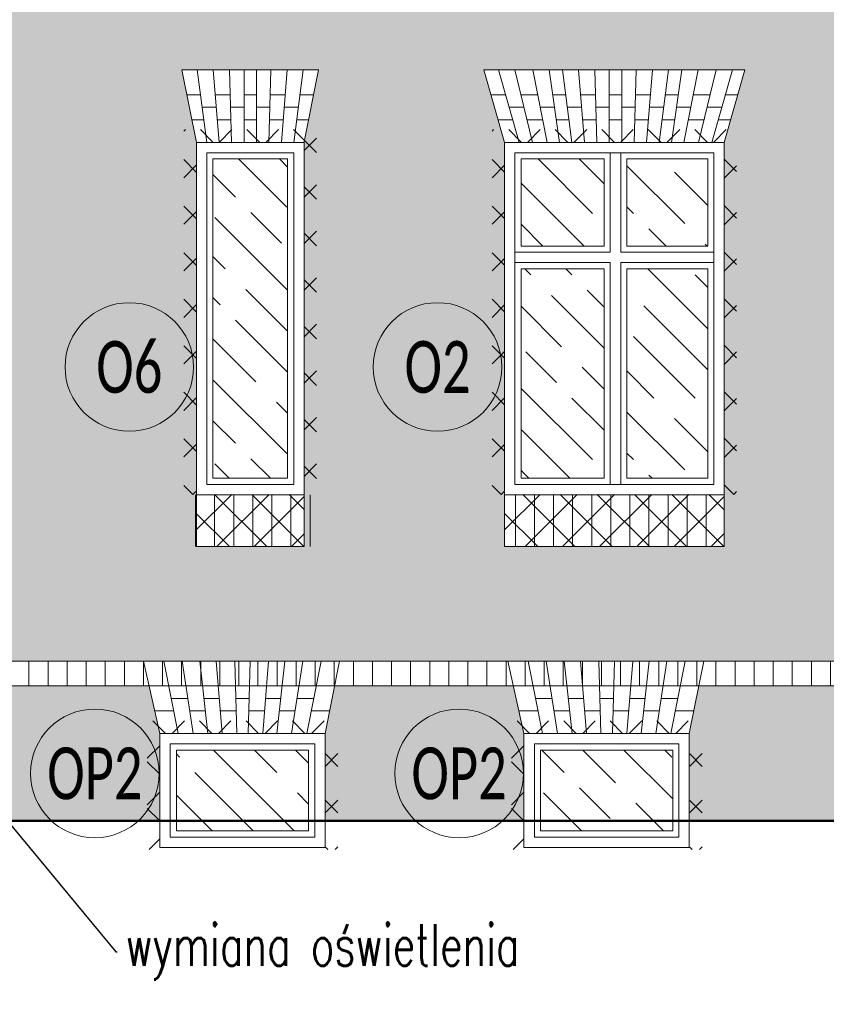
# Model space of a CAD drawing. Header units: millimetres. Extents: x 284606 to 569416, y -192995 to -95103.
# Tile 150 of 178: x 304325 to 304715, y -98843 to -98368. Entities that reach past the tile are written whole.
import ezdxf
from ezdxf import colors
from ezdxf.entities.mleader import LeaderData, LeaderLine
from ezdxf.enums import TextEntityAlignment as Align
from ezdxf.math import Vec2, Vec3

# ---------------------------------------------------------------- set-up
doc = ezdxf.new("R2010")
doc.units = ezdxf.units.MM
for name, color, linetype, lineweight in [('!STR_Elewacje 0.15', 10, 'Continuous', 15), ('!STR_Konstrukcja 0.20', 200, 'Continuous', 20), ('!STR_Konstrukcja 0.50', 72, 'Continuous', 50), ('!STR_Kreskowanie', 253, 'Continuous', 5), ('!STR_Ocieplenie 0.05', 1, 'Continuous', 5), ('!STR_Opisy 0.09', 8, 'Continuous', 9), ('!STR_Stolarka okienna', 72, 'Continuous', 15), ('!STR_Wymiarowanie', 254, 'Continuous', 9), ('EKO Opisy 0.09', 8, 'Continuous', 9)]:
    doc.layers.add(name, color=color, linetype=linetype, lineweight=lineweight)
doc.layers.add('!STR_Kreskowanie ścian', color=7, linetype='Continuous', lineweight=5, true_color=0xa6a6a6)
doc.styles.add('EKO 1-10', font='romans.shx', dxfattribs={"width": 0.8, "height": 15})
doc.styles.add('EKO CM 1-50', font='calibri.ttf', dxfattribs={"width": 0.8, "height": 12.5})
doc.styles.add('j-romans', font='romans.shx', dxfattribs={"width": 0.7})

# ---------------------------------------------------------------- blocks, each defined once
blk = doc.blocks.new('okno 106x170')
at = {"layer": '!STR_Kreskowanie', "ltscale": 0.3}
h = blk.add_hatch(dxfattribs=at)
h.set_pattern_fill('GOST_WOOD', color=256, scale=7, angle=45)
h.set_pattern_definition([(135, (-591757.885, 207373.385), (29.6984848, 29.6984848), [70, -14]), (135, (-591738.086, 207373.385), (29.6984848, 29.6984848), [42, -10.5, 21, -10.5]), (135, (-591713.337, 207368.435), (29.6984848, 29.6984848), [70, -14])])
h.paths.add_polyline_path([(59, 162), (59, 120), (98, 120), (98, 162)])
h.paths.add_polyline_path([(8, 162), (8, 120), (48, 120), (48, 162)])
h.paths.add_polyline_path([(8, 109), (8, 8), (48, 8), (48, 109)])
h.paths.add_polyline_path([(59, 109), (59, 8), (98, 8), (98, 109)])
at = {"layer": '!STR_Kreskowanie ścian', "ltscale": 1.5}
h = blk.add_hatch(dxfattribs=at)
h.set_pattern_fill('ANSI31', color=256, scale=2.9, angle=45)
h.set_pattern_definition([(90, (-591757.885, 207373.385), (-9.2075, 9e-16), [])])
h.paths.add_polyline_path([(103.5, 0), (103.5, -25), (3.5, -25), (3.5, 0)])
at = {"layer": '!STR_Elewacje 0.15', "ltscale": 1.5}
for p, q in [((115.97, 204.93), (-9.97, 204.93)), ((0, 170), (-9.97, 204.93)), ((7, 170), (-2.97, 204.93)), ((13.5, 170), (4.99, 204.93)), ((20.5, 170), (13.57, 204.93)), ((26.5, 170), (21.54, 204.93)), ((32.5, 170), (27.91, 204.93)), ((38.5, 170), (35.63, 204.93)), ((44.5, 170), (43.5, 204.93)), ((50.5, 170), (50.5, 204.93)), ((56.5, 170), (56.5, 204.93)), ((62.5, 170), (63.5, 204.93)), ((68.5, 170), (71.37, 204.93)), ((74.5, 170), (79.09, 204.93)), ((80.5, 170), (85.46, 204.93)), ((86.5, 170), (93.43, 204.93)), ((93.5, 170), (102.01, 204.93)), ((100, 170), (109.97, 204.93)), ((106, 170), (115.97, 204.93)), ((0.45, 192.93), (-6.54, 192.93)), ((15.95, 192.93), (7.92, 192.93)), ((29.49, 192.93), (23.24, 192.93)), ((43.84, 192.93), (36.62, 192.93)), ((56.5, 192.93), (50.5, 192.93)), ((70.38, 192.93), (63.16, 192.93)), ((83.76, 192.93), (77.51, 192.93)), ((99.08, 192.93), (91.05, 192.93)), ((106.74, 192.93), (112.55, 192.93)), ((9.38, 186.93), (2.17, 186.93)), ((24.1, 186.93), (17.14, 186.93)), ((37.11, 186.93), (30.28, 186.93)), ((50.5, 186.93), (44.02, 186.93)), ((62.98, 186.93), (56.5, 186.93)), ((76.72, 186.93), (69.89, 186.93)), ((89.86, 186.93), (82.9, 186.93)), ((104.83, 186.93), (97.62, 186.93)), ((3.88, 180.93), (-3.12, 180.93)), ((3.88, 180.93), (-3.12, 180.93)), ((3.88, 180.93), (-3.12, 180.93)), ((18.33, 180.93), (10.84, 180.93)), ((18.33, 180.93), (10.84, 180.93)), ((18.33, 180.93), (10.84, 180.93)), ((31.07, 180.93), (24.95, 180.93)), ((31.07, 180.93), (24.95, 180.93)), ((31.07, 180.93), (24.95, 180.93)), ((44.19, 180.93), (37.6, 180.93)), ((44.19, 180.93), (37.6, 180.93)), ((44.19, 180.93), (37.6, 180.93)), ((56.5, 180.93), (50.5, 180.93)), ((56.5, 180.93), (50.5, 180.93)), ((56.5, 180.93), (50.5, 180.93)), ((69.4, 180.93), (62.81, 180.93)), ((69.4, 180.93), (62.81, 180.93)), ((69.4, 180.93), (62.81, 180.93)), ((82.05, 180.93), (75.93, 180.93)), ((82.05, 180.93), (75.93, 180.93)), ((82.05, 180.93), (75.93, 180.93)), ((96.16, 180.93), (88.67, 180.93)), ((96.16, 180.93), (88.67, 180.93)), ((96.16, 180.93), (88.67, 180.93)), ((109.12, 180.93), (103.12, 180.93)), ((109.12, 180.93), (103.12, 180.93)), ((109.12, 180.93), (103.12, 180.93))]:
    blk.add_line(p, q, dxfattribs=at)
blk.add_lwpolyline([(106, 0), (0, 0), (0, -25), (106, -25)], close=True, dxfattribs=at)
at = {"layer": '!STR_Stolarka okienna', "ltscale": 1.5}
for points in [[(106, 0), (106, 170), (0, 170), (0, 0), (106, 0)], [(51, 165), (51, 117)], [(56, 165), (56, 117)], [(51, 117), (5, 117)], [(101, 117), (56, 117)], [(51, 112), (5, 112)], [(51, 112), (51, 5)], [(56, 112), (56, 5)], [(101, 112), (56, 112)]]:
    blk.add_lwpolyline(points, dxfattribs=at)
for points in [[(101, 5), (101, 165), (5, 165), (5, 5)], [(48, 162), (8, 162), (8, 120), (48, 120)], [(98, 162), (59, 162), (59, 120), (98, 120)], [(101, 112), (56, 112), (56, 5), (101, 5)], [(48, 109), (8, 109), (8, 8), (48, 8)], [(98, 109), (59, 109), (59, 8), (98, 8)]]:
    blk.add_lwpolyline(points, close=True, dxfattribs=at)
blk = doc.blocks.new('okno 55x70 pietro')
at = {"layer": '!STR_Kreskowanie', "ltscale": 0.3}
h = blk.add_hatch(dxfattribs=at)
h.set_pattern_fill('GOST_WOOD', color=256, scale=7, angle=45)
h.set_pattern_definition([(135, (-294727.483, 101179.47), (29.698485, 29.698485), [70, -14]), (135, (-294707.684, 101179.47), (29.698485, 29.698485), [42, -10.5, 21, -10.5]), (135, (-294682.936, 101174.52), (29.698485, 29.698485), [70, -14])])
h.paths.add_polyline_path([(44, 120), (8, 120), (8, 8), (44, 8)])
h.paths.add_polyline_path([(44, 162), (8, 162), (8, 120), (44, 120)])
at = {"layer": '!STR_Kreskowanie ścian', "ltscale": 1.5}
h = blk.add_hatch(dxfattribs=at)
h.set_pattern_fill('ANSI31', color=256, scale=2.9, angle=45)
h.set_pattern_definition([(90, (-591764.885, 207373.385), (-9.2075, 9e-16), [])])
h.paths.add_polyline_path([(56, 0), (56, -25), (-3.5, -25), (-3.5, 0)])
at = {"layer": '!STR_Elewacje 0.15', "ltscale": 1.5}
for p, q in [((58.96, 204.93), (-6.96, 204.93)), ((0, 170), (-6.96, 204.93)), ((5, 170), (0.41, 204.93)), ((11, 170), (8.13, 204.93)), ((17, 170), (16, 204.93)), ((23, 170), (23, 204.93)), ((29, 170), (29, 204.93)), ((35, 170), (36, 204.93)), ((41, 170), (43.87, 204.93)), ((47, 170), (51.59, 204.93)), ((52, 170.28), (58.96, 204.93)), ((1.99, 192.93), (-4.57, 192.93)), ((16.34, 192.93), (9.12, 192.93)), ((29, 192.93), (23, 192.93)), ((42.88, 192.93), (35.66, 192.93)), ((56.55, 192.93), (50.01, 192.93)), ((9.61, 186.93), (2.78, 186.93)), ((23, 186.93), (16.52, 186.93)), ((35.48, 186.93), (29, 186.93)), ((49.22, 186.93), (42.39, 186.93)), ((3.57, 180.93), (-2.18, 180.93)), ((3.57, 180.93), (-2.18, 180.93)), ((3.57, 180.93), (-2.18, 180.93)), ((16.69, 180.93), (10.1, 180.93)), ((16.69, 180.93), (10.1, 180.93)), ((16.69, 180.93), (10.1, 180.93)), ((29, 180.93), (23, 180.93)), ((29, 180.93), (23, 180.93)), ((29, 180.93), (23, 180.93)), ((41.9, 180.93), (35.31, 180.93)), ((41.9, 180.93), (35.31, 180.93)), ((41.9, 180.93), (35.31, 180.93)), ((54.14, 180.93), (48.43, 180.93)), ((54.14, 180.93), (48.43, 180.93)), ((54.14, 180.93), (48.43, 180.93))]:
    blk.add_line(p, q, dxfattribs=at)
blk.add_lwpolyline([(52, 0), (0, 0), (0, -25), (52, -25)], close=True, dxfattribs=at)
at = {"layer": '!STR_Stolarka okienna', "ltscale": 1.5}
for points in [[(52, 0), (52, 170), (0, 170), (0, 0), (52, 0)], [(47, 165), (47, 117)], [(47, 112), (47, 5)]]:
    blk.add_lwpolyline(points, dxfattribs=at)
for points in [[(47, 5), (47, 165), (5, 165), (5, 5)], [(44, 162), (8, 162), (8, 8), (44, 8)]]:
    blk.add_lwpolyline(points, close=True, dxfattribs=at)
blk = doc.blocks.new('okno piwnicy')
at = {"layer": '!STR_Kreskowanie', "ltscale": 0.3}
h = blk.add_hatch(dxfattribs=at)
h.set_pattern_fill('GOST_WOOD', color=256, scale=7, angle=45)
h.set_pattern_definition([(135, (-287916.425, 101495.86), (29.698485, 29.698485), [70, -14]), (135, (-287896.626, 101495.86), (29.698485, 29.698485), [42, -10.5, 21, -10.5]), (135, (-287871.878, 101490.91), (29.698485, 29.698485), [70, -14])])
h.paths.add_polyline_path([(71.78, 46.96), (8, 46.96), (8, 8), (71.78, 8)])
at = {"layer": '!STR_Elewacje 0.15', "ltscale": 1.5}
for p, q in [((86.71, 89.89), (-7.84, 89.89)), ((0, 54.96), (-7.84, 89.89)), ((8.88, 54.96), (1.96, 89.89)), ((16.15, 54.96), (10.78, 89.89)), ((23.25, 54.96), (19.37, 89.89)), ((30.13, 54.96), (27.27, 89.89)), ((37.13, 54.96), (36.13, 89.89)), ((42.65, 54.96), (43.65, 89.89)), ((49.65, 54.96), (52.51, 89.89)), ((56.53, 54.96), (60.41, 89.89)), ((63.63, 54.96), (69, 89.89)), ((70.9, 54.96), (77.82, 89.89)), ((79.78, 54.96), (86.71, 89.89)), ((4.34, 77.89), (-5.15, 77.89)), ((20.7, 77.89), (12.63, 77.89)), ((36.48, 77.89), (28.25, 77.89)), ((43.3, 77.89), (51.53, 77.89)), ((59.08, 77.89), (67.16, 77.89)), ((75.44, 77.89), (84.33, 77.89)), ((13.55, 71.89), (5.53, 71.89)), ((28.74, 71.89), (21.37, 71.89)), ((43.13, 71.89), (36.65, 71.89)), ((51.04, 71.89), (58.41, 71.89)), ((66.23, 71.89), (74.25, 71.89)), ((6.72, 65.89), (-2.45, 65.89)), ((6.72, 65.89), (-2.45, 65.89)), ((6.72, 65.89), (-2.45, 65.89)), ((22.03, 65.89), (14.47, 65.89)), ((22.03, 65.89), (14.47, 65.89)), ((22.03, 65.89), (14.47, 65.89)), ((36.82, 65.89), (29.24, 65.89)), ((36.82, 65.89), (29.24, 65.89)), ((36.82, 65.89), (29.24, 65.89)), ((42.96, 65.89), (50.54, 65.89)), ((42.96, 65.89), (50.54, 65.89)), ((42.96, 65.89), (50.54, 65.89)), ((57.75, 65.89), (65.31, 65.89)), ((57.75, 65.89), (65.31, 65.89)), ((57.75, 65.89), (65.31, 65.89)), ((73.06, 65.89), (81.95, 65.89)), ((73.06, 65.89), (81.95, 65.89)), ((73.06, 65.89), (81.95, 65.89))]:
    blk.add_line(p, q, dxfattribs=at)
at = {"layer": '!STR_Stolarka okienna', "ltscale": 1.5}
for points in [[(0, 54.96), (79.78, 54.96), (79.78, 0), (0, 0)], [(5, 49.96), (74.78, 49.96), (74.78, 5), (5, 5)], [(8, 46.96), (71.78, 46.96), (71.78, 8), (8, 8)]]:
    blk.add_lwpolyline(points, close=True, dxfattribs=at)
blk = doc.blocks.new('KÓLKO')
at = {"layer": '!STR_Opisy 0.09'}
blk.add_circle((0, -15.51), 15.51, dxfattribs=at)
at = {"layer": '!STR_Opisy 0.09', "style": 'EKO 1-10', "width": 0.8}
blk.add_attdef('NR', text='', height=15, dxfattribs=at).set_placement((0, -15.51), align=Align.MIDDLE_CENTER)

msp = doc.modelspace()

# ---------------------------------------------------------------- hatches: boundary and pattern name
at = {"layer": '!STR_Kreskowanie ścian', "ltscale": 0.3}
h = msp.add_hatch(dxfattribs=at)
h.set_pattern_fill('AR-B816', color=256, scale=0.04)
h.set_pattern_definition([(0, (11300.432, 0), (0, 8.128), []), (90, (11300.432, 0), (-8.128, 8.128), [8.128, -8.128])])
edge = h.paths.add_edge_path()
edge.add_line((305429.12, -98021.75), (304851.08, -98021.75))
edge.add_line((304851.08, -98021.75), (304851.08, -98042.8))
edge.add_line((304851.08, -98042.8), (304896.96, -98299.1))
edge.add_line((304896.96, -98299.1), (304956.98, -98344.33))
edge.add_line((304956.98, -98344.33), (304954.57, -98347.53))
edge.add_line((304954.57, -98347.53), (304954.57, -98368.94))
edge.add_line((304954.57, -98368.94), (304961.7, -98362.08))
edge.add_line((304961.7, -98362.08), (304961.7, -98349.72))
edge.add_arc((304968.37, -98347.61), 7, 180, 197.586, ccw=False)
edge.add_line((304961.37, -98347.61), (304975.37, -98347.61))
edge.add_arc((304968.37, -98347.61), 7, -40.4457, 0, ccw=False)
edge.add_line((304973.7, -98352.15), (304973.7, -98369.54))
edge.add_line((304973.7, -98369.54), (304928.85, -98411.77))
edge.add_line((304928.85, -98411.77), (304928.41, -98677.57))
edge.add_line((304928.41, -98677.57), (305429.12, -98677.57))
edge.add_line((305429.12, -98677.57), (305429.12, -98021.75))
h.paths.add_polyline_path([(304954.57, -98368.94), (304954.57, -98367.53), (304904.57, -98367.53), (304904.57, -98677.57), (304918.41, -98677.57), (304918.87, -98403.31)], flags=17)
h.paths.add_polyline_path([(305435.12, -98689.57), (304928.39, -98689.57), (304928.29, -98755.07), (305435.12, -98767.65)])
h.paths.add_polyline_path([(304910.57, -98689.57), (304653.12, -98689.57), (304648.57, -98712.5), (304648.57, -98754.63), (304910.57, -98754.63)])
h.paths.add_polyline_path([(304568.79, -98712.5), (304563.64, -98689.57), (304477.39, -98689.57), (304472.85, -98712.5), (304472.85, -98754.63), (304568.79, -98754.63)])
h.paths.add_polyline_path([(304393.06, -98712.5), (304387.92, -98689.57), (304261.59, -98689.57), (304261.59, -98746.63), (304151.81, -98746.63), (304151.81, -98689.57), (303996.13, -98689.57), (303996.13, -98754.63), (304393.06, -98754.63)])
h.paths.add_polyline_path([(304002.13, -98367.53), (303952.13, -98367.53), (303518.78, -98367.53), (303518.78, -98677.57), (304002.13, -98677.57)])
h.paths.add_polyline_path([(303784.93, -98622.33), (303678.93, -98622.33), (303678.93, -98597.33), (303678.93, -98427.33), (303668.96, -98392.41), (303794.9, -98392.41), (303784.93, -98427.33), (303784.93, -98597.33)], flags=16)
h.paths.add_polyline_path([(303779.93, -98592.33), (303734.93, -98592.33), (303683.93, -98592.33), (303683.93, -98432.33), (303779.93, -98432.33)], flags=0)
h.paths.add_polyline_path([(303776.93, -98589.33), (303737.93, -98589.33), (303737.93, -98488.33), (303776.93, -98488.33)], flags=0)
h.paths.add_polyline_path([(303923.21, -98487.33), (303923.21, -98427.33), (303916.25, -98392.41), (303982.17, -98392.41), (303975.21, -98427.05), (303975.21, -98487.33)], flags=16)
h.paths.add_polyline_path([(303928.21, -98482.33), (303928.21, -98432.33), (303970.21, -98432.33), (303970.21, -98480.33), (303970.21, -98482.33)], flags=0)
h.paths.add_polyline_path([(303931.21, -98479.33), (303931.21, -98435.33), (303967.21, -98435.33), (303967.21, -98479.33)], flags=0)
h.paths.add_polyline_path([(303726.93, -98589.33), (303686.93, -98589.33), (303686.93, -98488.33), (303726.93, -98488.33)], flags=0)
h.paths.add_polyline_path([(303776.93, -98477.33), (303737.93, -98477.33), (303737.93, -98435.33), (303776.93, -98435.33)], flags=0)
h.paths.add_polyline_path([(303932.33, -98404.41), (303939.56, -98404.41), (303939.73, -98410.41), (303946.21, -98410.41), (303946.21, -98404.41), (303952.21, -98404.41), (303952.21, -98410.41), (303958.7, -98410.41), (303958.87, -98404.41), (303966.09, -98404.41), (303965.11, -98416.41), (303958.53, -98416.41), (303958.7, -98410.41), (303952.21, -98410.41), (303952.21, -98416.41), (303946.21, -98416.41), (303946.21, -98410.41), (303939.73, -98410.41), (303939.9, -98416.41), (303933.32, -98416.41)], flags=0)
h.paths.add_polyline_path([(303726.93, -98477.33), (303686.93, -98477.33), (303686.93, -98435.33), (303726.93, -98435.33)], flags=0)
h.paths.add_polyline_path([(303775.09, -98416.41), (303767.6, -98416.41), (303768.79, -98410.41), (303761.83, -98410.41), (303760.98, -98416.41), (303754.86, -98416.41), (303755.65, -98410.41), (303748.82, -98410.41), (303748.33, -98416.41), (303741.74, -98416.41), (303741.91, -98410.41), (303735.43, -98410.41), (303735.43, -98416.41), (303729.43, -98416.41), (303729.43, -98410.41), (303722.94, -98410.41), (303723.12, -98416.41), (303716.53, -98416.41), (303716.04, -98410.41), (303709.21, -98410.41), (303709.99, -98416.41), (303703.88, -98416.41), (303703.03, -98410.41), (303696.07, -98410.41), (303697.26, -98416.41), (303689.77, -98416.41), (303686.85, -98404.41), (303694.88, -98404.41), (303696.07, -98410.41), (303703.03, -98410.41), (303702.17, -98404.41), (303708.42, -98404.41), (303709.21, -98410.41), (303716.04, -98410.41), (303715.55, -98404.41), (303722.77, -98404.41), (303722.94, -98410.41), (303729.43, -98410.41), (303729.43, -98404.41), (303735.43, -98404.41), (303735.43, -98410.41), (303741.91, -98410.41), (303742.09, -98404.41), (303749.31, -98404.41), (303748.82, -98410.41), (303755.65, -98410.41), (303756.44, -98404.41), (303762.68, -98404.41), (303761.83, -98410.41), (303768.79, -98410.41), (303769.98, -98404.41), (303778.01, -98404.41)], flags=0)
h.paths.add_polyline_path([(303996.13, -98689.57), (303772.61, -98689.57), (303768.06, -98712.5), (303768.06, -98749.37), (303996.13, -98754.63)])
h.paths.add_polyline_path([(303683.13, -98689.57), (303512.78, -98689.57), (303512.78, -98743.63), (303518.78, -98743.63), (303688.28, -98747.54), (303688.28, -98712.5)])
h.paths.add_polyline_path([(304151.81, -98536.45), (304261.59, -98536.45), (304261.59, -98677.57), (304904.57, -98677.57), (304904.57, -98367.53), (304884.57, -98367.53), (304825.45, -98035.21), (304453.35, -97750.61), (304081.56, -98033.67), (304022.13, -98367.53), (304002.13, -98367.53), (304002.13, -98677.57), (304151.81, -98677.57)])
h.paths.add_polyline_path([(304160.2, -98461.45), (304160.2, -98436.45), (304160.2, -98266.45), (304150.23, -98231.52), (304263.17, -98231.52), (304253.2, -98266.45), (304253.2, -98436.45), (304253.2, -98461.45)], flags=16)
h.paths.add_polyline_path([(304165.2, -98431.45), (304165.2, -98271.45), (304248.2, -98271.45), (304248.2, -98431.45), (304209.2, -98431.45)], flags=0)
h.paths.add_polyline_path([(304168.2, -98428.45), (304168.2, -98327.45), (304201.2, -98327.45), (304201.2, -98428.45)], flags=0)
h.paths.add_polyline_path([(304212.2, -98428.45), (304212.2, -98327.45), (304245.2, -98327.45), (304245.2, -98428.45)], flags=0)
h.paths.add_polyline_path([(304168.2, -98316.45), (304168.2, -98274.45), (304201.2, -98274.45), (304201.2, -98316.45)], flags=0)
h.paths.add_polyline_path([(304212.2, -98316.45), (304212.2, -98274.45), (304245.2, -98274.45), (304245.2, -98316.45)], flags=0)
h.paths.add_polyline_path([(304410.71, -98597.33), (304410.71, -98427.33), (304403.75, -98392.41), (304469.67, -98392.41), (304462.71, -98427.05), (304462.71, -98597.33), (304462.71, -98622.33), (304410.71, -98622.33)], flags=16)
h.paths.add_polyline_path([(304161.12, -98243.52), (304169.16, -98243.52), (304170.34, -98249.52), (304177.3, -98249.52), (304176.45, -98243.52), (304182.69, -98243.52), (304183.48, -98249.52), (304190.31, -98249.52), (304189.82, -98243.52), (304197.05, -98243.52), (304197.22, -98249.52), (304203.7, -98249.52), (304203.7, -98243.52), (304209.7, -98243.52), (304209.7, -98249.52), (304216.19, -98249.52), (304216.36, -98243.52), (304223.58, -98243.52), (304223.09, -98249.52), (304229.92, -98249.52), (304230.71, -98243.52), (304236.96, -98243.52), (304236.11, -98249.52), (304243.06, -98249.52), (304244.25, -98243.52), (304252.28, -98243.52), (304249.36, -98255.52), (304241.87, -98255.52), (304243.06, -98249.52), (304236.11, -98249.52), (304235.25, -98255.52), (304229.14, -98255.52), (304229.92, -98249.52), (304223.09, -98249.52), (304222.6, -98255.52), (304216.01, -98255.52), (304216.19, -98249.52), (304209.7, -98249.52), (304209.7, -98255.52), (304203.7, -98255.52), (304203.7, -98249.52), (304197.22, -98249.52), (304197.39, -98255.52), (304190.81, -98255.52), (304190.31, -98249.52), (304183.48, -98249.52), (304184.27, -98255.52), (304178.15, -98255.52), (304177.3, -98249.52), (304170.34, -98249.52), (304171.53, -98255.52), (304164.04, -98255.52)], flags=0)
h.paths.add_polyline_path([(304415.71, -98592.33), (304415.71, -98432.33), (304457.71, -98432.33), (304457.71, -98480.33), (304457.71, -98592.33)], flags=0)
h.paths.add_polyline_path([(304418.71, -98589.33), (304418.71, -98435.33), (304454.71, -98435.33), (304454.71, -98589.33)], flags=0)
h.paths.add_polyline_path([(304419.83, -98404.41), (304427.06, -98404.41), (304427.23, -98410.41), (304433.71, -98410.41), (304433.71, -98404.41), (304439.71, -98404.41), (304439.71, -98410.41), (304446.2, -98410.41), (304446.37, -98404.41), (304453.59, -98404.41), (304452.61, -98416.41), (304446.03, -98416.41), (304446.2, -98410.41), (304439.71, -98410.41), (304439.71, -98416.41), (304433.71, -98416.41), (304433.71, -98410.41), (304427.23, -98410.41), (304427.4, -98416.41), (304420.82, -98416.41)], flags=0)
h.paths.add_polyline_path([(304160.7, -98180.87), (304160.7, -98154.87), (304184.7, -98154.87), (304184.7, -98180.87)], flags=16)
h.paths.add_polyline_path([(304234.7, -98180.87), (304234.7, -98154.87), (304258.7, -98154.87), (304258.7, -98180.87)], flags=16)
h.paths.add_polyline_path([(304160.7, -98131.71), (304160.7, -98106.71), (304160.7, -98041.71), (304152.73, -98021.78), (304265.67, -98021.78), (304258.7, -98041.71), (304258.7, -98106.71), (304258.7, -98131.71)], flags=16)
h.paths.add_polyline_path([(304559.44, -98597.33), (304559.44, -98427.33), (304549.47, -98392.41), (304675.41, -98392.41), (304665.44, -98427.33), (304665.44, -98597.33), (304665.44, -98622.33), (304559.44, -98622.33)], flags=16)
h.paths.add_polyline_path([(304564.44, -98592.33), (304564.44, -98432.33), (304660.44, -98432.33), (304660.44, -98592.33), (304615.44, -98592.33)], flags=0)
h.paths.add_polyline_path([(304567.44, -98589.33), (304567.44, -98488.33), (304607.44, -98488.33), (304607.44, -98589.33)], flags=0)
h.paths.add_polyline_path([(304165.7, -98101.71), (304165.7, -98046.71), (304253.7, -98046.71), (304253.7, -98101.71)], flags=0)
h.paths.add_polyline_path([(304168.7, -98098.71), (304168.7, -98049.71), (304204.2, -98049.71), (304204.2, -98098.71)], flags=0)
h.paths.add_polyline_path([(304567.44, -98477.33), (304567.44, -98435.33), (304607.44, -98435.33), (304607.44, -98477.33)], flags=0)
h.paths.add_polyline_path([(304215.2, -98098.71), (304215.2, -98049.71), (304250.7, -98049.71), (304250.7, -98098.71)], flags=0)
h.paths.add_polyline_path([(304567.36, -98404.41), (304575.39, -98404.41), (304576.58, -98410.41), (304583.54, -98410.41), (304582.68, -98404.41), (304588.93, -98404.41), (304589.72, -98410.41), (304596.55, -98410.41), (304596.06, -98404.41), (304603.28, -98404.41), (304603.46, -98410.41), (304609.94, -98410.41), (304609.94, -98404.41), (304615.94, -98404.41), (304615.94, -98410.41), (304622.42, -98410.41), (304622.6, -98404.41), (304629.82, -98404.41), (304629.33, -98410.41), (304636.16, -98410.41), (304636.95, -98404.41), (304643.2, -98404.41), (304642.34, -98410.41), (304649.3, -98410.41), (304650.49, -98404.41), (304658.52, -98404.41), (304655.6, -98416.41), (304648.11, -98416.41), (304649.3, -98410.41), (304642.34, -98410.41), (304641.49, -98416.41), (304635.37, -98416.41), (304636.16, -98410.41), (304629.33, -98410.41), (304628.84, -98416.41), (304622.25, -98416.41), (304622.42, -98410.41), (304615.94, -98410.41), (304615.94, -98416.41), (304609.94, -98416.41), (304609.94, -98410.41), (304603.46, -98410.41), (304603.63, -98416.41), (304597.04, -98416.41), (304596.55, -98410.41), (304589.72, -98410.41), (304590.51, -98416.41), (304584.39, -98416.41), (304583.54, -98410.41), (304576.58, -98410.41), (304577.77, -98416.41), (304570.28, -98416.41)], flags=0)
h.paths.add_polyline_path([(304618.44, -98589.33), (304618.44, -98488.33), (304657.44, -98488.33), (304657.44, -98589.33)], flags=0)
h.paths.add_polyline_path([(304618.44, -98477.33), (304618.44, -98435.33), (304657.44, -98435.33), (304657.44, -98477.33)], flags=0)
h.paths.add_polyline_path([(304559.44, -98304.69), (304559.44, -98279.69), (304559.44, -98109.69), (304549.47, -98074.76), (304675.41, -98074.76), (304665.44, -98109.69), (304665.44, -98279.69), (304665.44, -98304.69)], flags=16)
h.paths.add_polyline_path([(304564.44, -98274.69), (304564.44, -98114.69), (304659.94, -98114.69), (304659.94, -98274.69)], flags=0)
h.paths.add_polyline_path([(304567.44, -98271.69), (304567.44, -98117.69), (304656.94, -98117.69), (304656.94, -98271.69)], flags=0)
h.paths.add_polyline_path([(304380.13, -98012.93), (304380.13, -97914.93), (304368.12, -97880), (304437.14, -97880), (304425.13, -97914.93), (304425.13, -98012.93)], flags=16)
h.paths.add_polyline_path([(304495.13, -98012.93), (304495.13, -97914.93), (304483.12, -97880), (304552.14, -97880), (304540.13, -97914.93), (304540.13, -98012.93)], flags=16)
h.paths.add_polyline_path([(304567.36, -98086.76), (304575.39, -98086.76), (304576.58, -98092.76), (304583.54, -98092.76), (304582.68, -98086.76), (304588.93, -98086.76), (304589.72, -98092.76), (304596.55, -98092.76), (304596.06, -98086.76), (304603.28, -98086.76), (304603.46, -98092.76), (304609.94, -98092.76), (304609.94, -98086.76), (304615.94, -98086.76), (304615.94, -98092.76), (304622.42, -98092.76), (304622.6, -98086.76), (304629.82, -98086.76), (304629.33, -98092.76), (304636.16, -98092.76), (304636.95, -98086.76), (304643.2, -98086.76), (304642.34, -98092.76), (304649.3, -98092.76), (304650.49, -98086.76), (304658.52, -98086.76), (304655.6, -98098.76), (304648.11, -98098.76), (304649.3, -98092.76), (304642.34, -98092.76), (304641.49, -98098.76), (304635.37, -98098.76), (304636.16, -98092.76), (304629.33, -98092.76), (304628.84, -98098.76), (304622.25, -98098.76), (304622.42, -98092.76), (304615.94, -98092.76), (304615.94, -98098.76), (304609.94, -98098.76), (304609.94, -98092.76), (304603.46, -98092.76), (304603.63, -98098.76), (304597.04, -98098.76), (304596.55, -98092.76), (304589.72, -98092.76), (304590.51, -98098.76), (304584.39, -98098.76), (304583.54, -98092.76), (304576.58, -98092.76), (304577.77, -98098.76), (304570.28, -98098.76)], flags=0)
h.paths.add_polyline_path([(304736.23, -98169.69), (304736.23, -98109.69), (304729.27, -98074.76), (304795.18, -98074.76), (304788.23, -98109.41), (304788.23, -98169.69)], flags=16)
h.paths.add_polyline_path([(304741.23, -98164.69), (304741.23, -98114.69), (304783.23, -98114.69), (304783.23, -98162.69), (304783.23, -98164.69)], flags=0)
h.paths.add_polyline_path([(304744.23, -98161.69), (304744.23, -98117.69), (304780.23, -98117.69), (304780.23, -98161.69)], flags=0)
h.paths.add_polyline_path([(304745.34, -98086.76), (304752.57, -98086.76), (304752.74, -98092.76), (304759.23, -98092.76), (304759.23, -98086.76), (304765.23, -98086.76), (304765.23, -98092.76), (304771.71, -98092.76), (304771.88, -98086.76), (304779.11, -98086.76), (304778.12, -98098.76), (304771.54, -98098.76), (304771.71, -98092.76), (304765.23, -98092.76), (304765.23, -98098.76), (304759.23, -98098.76), (304759.23, -98092.76), (304752.74, -98092.76), (304752.91, -98098.76), (304746.33, -98098.76)], flags=0)
at = {"layer": '!STR_Kreskowanie ścian', "ltscale": 1.5}
h = msp.add_hatch(dxfattribs=at)
h.set_pattern_fill('ANSI31', color=256, scale=2.9, angle=45)
h.set_pattern_definition([(90, (13345.315, 2627.342), (-9.2075, 9e-16), [])])
h.paths.add_polyline_path([(304151.81, -98689.57), (304151.81, -98677.57), (303517.78, -98677.57), (303517.78, -98689.57)])
h.paths.add_polyline_path([(304261.59, -98677.57), (304261.59, -98689.57), (305435.12, -98689.57), (305435.12, -98677.57)])
at = {"layer": '!STR_Ocieplenie 0.05', "lineweight": 5, "ltscale": 0.3, "true_color": 0x387fc2}
h = msp.add_hatch(dxfattribs=at)
h.set_pattern_fill('ANSI37', color=145, scale=5)
h.set_pattern_definition([(45, (6421.691, 3822.63), (-11.22532015, 11.22532015), []), (135, (6421.691, 3822.63), (-11.22532015, -11.22532015), [])])
h.paths.add_polyline_path([(304468.68, -98421.2), (304404.68, -98421.2), (304404.68, -98597.2), (304410.68, -98597.2), (304410.68, -98427.2), (304462.68, -98427.2), (304462.68, -98597.2), (304468.68, -98597.2)])
h = msp.add_hatch(dxfattribs=at)
h.set_pattern_fill('ANSI37', color=145, scale=5)
h.set_pattern_definition([(45, (6570.418, 3822.63), (-11.22532015, 11.22532015), []), (135, (6570.418, 3822.63), (-11.22532015, -11.22532015), [])])
h.paths.add_polyline_path([(304671.41, -98421.2), (304553.41, -98421.2), (304553.41, -98597.2), (304559.41, -98597.2), (304559.41, -98427.2), (304665.41, -98427.2), (304665.41, -98597.2), (304671.41, -98597.2)])
at = {"layer": '!STR_Ocieplenie 0.05', "lineweight": 5, "ltscale": 0.3, "true_color": 0xdb2724}
h = msp.add_hatch(dxfattribs=at)
h.set_pattern_fill('ANSI37', color=22, scale=4)
h.set_pattern_definition([(45, (702.4, 2489.374), (-8.9802561, 8.9802561), []), (135, (702.4, 2489.374), (-8.9802561, -8.9802561), [])])
h.paths.add_polyline_path([(304462.68, -98597.2), (304410.68, -98597.2), (304410.68, -98622.2), (304462.68, -98622.2)])
h = msp.add_hatch(dxfattribs=at)
h.set_pattern_fill('ANSI37', color=22, scale=4)
h.set_pattern_definition([(45, (851.127, 2489.374), (-8.9802561, 8.9802561), []), (135, (851.127, 2489.374), (-8.9802561, -8.9802561), [])])
h.paths.add_polyline_path([(304665.41, -98597.2), (304559.41, -98597.2), (304559.41, -98622.2), (304665.41, -98622.2)])
at = {"layer": '!STR_Ocieplenie 0.05', "lineweight": 5, "ltscale": 0.3, "true_color": 0x387fc2}
h = msp.add_hatch(dxfattribs=at)
h.set_pattern_fill('ANSI37', color=145, scale=5)
h.set_pattern_definition([(45, (6511.034, 3537.38), (-11.22532015, 11.22532015), []), (135, (6511.034, 3537.38), (-11.22532015, -11.22532015), [])])
h.paths.add_polyline_path([(304479.02, -98706.45), (304387.02, -98706.45), (304387.02, -98768.41), (304393.02, -98768.41), (304393.02, -98712.45), (304473.02, -98712.45), (304473.02, -98768.41), (304479.02, -98768.41)])
h = msp.add_hatch(dxfattribs=at)
h.set_pattern_fill('ANSI37', color=145, scale=5)
h.set_pattern_definition([(45, (6686.76, 3537.38), (-11.22532015, 11.22532015), []), (135, (6686.76, 3537.38), (-11.22532015, -11.22532015), [])])
h.paths.add_polyline_path([(304654.75, -98706.45), (304562.75, -98706.45), (304562.75, -98768.41), (304568.75, -98768.41), (304568.75, -98712.45), (304648.75, -98712.45), (304648.75, -98768.41), (304654.75, -98768.41)])

# ---------------------------------------------------------------- linework, layer by layer
at = {"layer": '!STR_Konstrukcja 0.20', "ltscale": 1.5}
for p, q in [((304261.59, -98677.57), (304428.53, -98677.57)), ((305429.12, -98677.57), (304352.37, -98677.57))]:
    msp.add_line(p, q, dxfattribs=at)
msp.add_lwpolyline([(304261.59, -98677.57), (305435.12, -98677.57), (305435.12, -98689.57), (304261.59, -98689.57)], dxfattribs=at)
at = {"layer": '!STR_Konstrukcja 0.50', "ltscale": 1.5}
msp.add_lwpolyline([(303465.39, -98743.63), (303518.78, -98743.63), (303996.13, -98754.63), (304910.57, -98754.63), (305435.12, -98766.63), (305501.18, -98766.63)], dxfattribs=at)

# ---------------------------------------------------------------- block references
at = {"layer": '!STR_Konstrukcja 0.20', "ltscale": 1.5}
for name, p in [('okno 55x70 pietro', (304410.71, -98597.33)), ('okno 106x170', (304559.44, -98597.33))]:
    msp.add_blockref(name, p, dxfattribs=at)
at = {"layer": '!STR_Wymiarowanie'}
for p in [(304393.06, -98767.46), (304568.79, -98767.46)]:
    msp.add_blockref('okno piwnicy', p, dxfattribs=at)
at = {"layer": 'EKO Opisy 0.09'}
ref = msp.add_blockref('KÓLKO', (304378.35, -98504.67), dxfattribs=dict(at, xscale=2, yscale=2, zscale=2))
ref.add_attrib('NR', 'O6', dxfattribs={"height": 25, "style": 'EKO CM 1-50', "width": 0.7}).set_placement((304378.35, -98535.68), align=Align.MIDDLE_CENTER)
ref = msp.add_blockref('KÓLKO', (304527.08, -98504.67), dxfattribs=dict(at, xscale=2, yscale=2, zscale=2))
ref.add_attrib('NR', 'O2', dxfattribs={"height": 25, "style": 'EKO CM 1-50', "width": 0.7}).set_placement((304527.08, -98535.68), align=Align.MIDDLE_CENTER)
ref = msp.add_blockref('KÓLKO', (304361.74, -98700.72), dxfattribs=dict(at, xscale=2, yscale=2, zscale=2))
ref.add_attrib('NR', 'OP2', dxfattribs={"height": 25, "style": 'EKO CM 1-50', "width": 0.7}).set_placement((304361.74, -98731.73), align=Align.MIDDLE_CENTER)
ref = msp.add_blockref('KÓLKO', (304537.47, -98700.72), dxfattribs=dict(at, xscale=2, yscale=2, zscale=2))
ref.add_attrib('NR', 'OP2', dxfattribs={"height": 25, "style": 'EKO CM 1-50', "width": 0.7}).set_placement((304537.47, -98731.73), align=Align.MIDDLE_CENTER)

# ---------------------------------------------------------------- leaders
at = {"layer": '!STR_Opisy 0.09', "ltscale": 0.3}
ml = msp.add_multileader_mtext('Standard', dxfattribs=at)
ml.set_content('wymiana oświetlenia ', color=256, style='j-romans')
ml.set_leader_properties()
ml.build(insert=Vec2(0, 0))
ml.multileader.update_dxf_attribs({"text_right_attachment_type": 6, "dogleg_length": 0.36, "arrow_head_size": 8, "scale": 2})
ctx = ml.context
ctx.base_point, ctx.scale, ctx.char_height, ctx.arrow_head_size, ctx.landing_gap_size, ctx.plane_origin = Vec3(304372.49, -98817.84), 2, 20, 8, 4, Vec3(351081.06, -103236.21)
ctx.right_attachment = 6
notes = []
notes.append((ctx, [(0, (1, 1, 0), (304371.77, -98817.84), (1, 0), 0.72, [(1, [(304132.15, -98528.45)], 0, [])])]))
ctx.mtext.insert, ctx.mtext.width, ctx.mtext.flow_direction = Vec3(304376.49, -98804.51), 616.0275, 5
ml = msp.add_multileader_mtext('Standard', dxfattribs=at)
ml.set_content('wymiana stolarki okiennej', color=256, style='j-romans')
ml.set_leader_properties()
ml.build(insert=Vec2(0, 0))
ml.multileader.update_dxf_attribs({"text_right_attachment_type": 6, "dogleg_length": 0.36, "arrow_head_size": 8, "scale": 2})
ctx = ml.context
ctx.base_point, ctx.scale, ctx.char_height, ctx.arrow_head_size, ctx.landing_gap_size, ctx.plane_origin = Vec3(303899.7, -98846.57), 2, 20, 8, 4, Vec3(350576.64, -103161.57)
ctx.right_attachment = 6
notes.append((ctx, [(0, (1, 1, 0), (303898.98, -98846.57), (1, 0), 0.72, [(1, [(303749.67, -98566.7)], 0, [])])]))
ctx.mtext.insert, ctx.mtext.width, ctx.mtext.flow_direction = Vec3(303903.7, -98833.24), 616.0275, 5
ml = msp.add_multileader_mtext('Standard', dxfattribs=at)
ml.set_content('renowacja ceglanych parapetów', color=256, style='j-romans')
ml.set_leader_properties()
ml.build(insert=Vec2(0, 0))
ml.multileader.update_dxf_attribs({"text_right_attachment_type": 6, "dogleg_length": 0.36, "arrow_head_size": 8, "scale": 2})
ctx = ml.context
ctx.base_point, ctx.scale, ctx.char_height, ctx.arrow_head_size, ctx.landing_gap_size, ctx.plane_origin = Vec3(303881.15, -98883.05), 2, 20, 8, 4, Vec3(350764.26, -103161.57)
ctx.right_attachment = 6
notes.append((ctx, [(0, (1, 1, 0), (303880.43, -98883.05), (1, 0), 0.72, [(1, [(303738.79, -98611.33)], 0, [])])]))
ctx.mtext.insert, ctx.mtext.width, ctx.mtext.flow_direction = Vec3(303885.15, -98869.72), 616.0275, 5
ml = msp.add_multileader_mtext('Standard', dxfattribs=at)
ml.set_content('wymiana drzwi zewnętrznych ', color=256, style='j-romans')
ml.set_leader_properties()
ml.build(insert=Vec2(0, 0))
ml.multileader.update_dxf_attribs({"text_right_attachment_type": 6, "dogleg_length": 0.36, "arrow_head_size": 8, "scale": 2})
ctx = ml.context
ctx.base_point, ctx.scale, ctx.char_height, ctx.arrow_head_size, ctx.landing_gap_size, ctx.plane_origin = Vec3(304336.18, -98873.55), 2, 20, 8, 4, Vec3(351730.27, -103242.07)
ctx.right_attachment = 6
notes.append((ctx, [(0, (1, 1, 0), (304335.46, -98873.55), (1, 0), 0.72, [(1, [(304202.21, -98706.5)], 0, [])])]))
ctx.mtext.insert, ctx.mtext.width, ctx.mtext.flow_direction = Vec3(304340.18, -98860.22), 616.0275, 5
ml = msp.add_multileader_mtext('Standard', dxfattribs=at)
ml.set_content('demontaż krat okiennych', color=256, style='j-romans')
ml.set_leader_properties()
ml.build(insert=Vec2(0, 0))
ml.multileader.update_dxf_attribs({"text_right_attachment_type": 6, "dogleg_length": 0.36, "arrow_head_size": 8, "scale": 2})
ctx = ml.context
ctx.base_point, ctx.scale, ctx.char_height, ctx.arrow_head_size, ctx.landing_gap_size, ctx.plane_origin = Vec3(303836.89, -98922.15), 2, 20, 8, 4, Vec3(351232.85, -103290.67)
ctx.right_attachment = 6
notes.append((ctx, [(0, (1, 1, 0), (303836.17, -98922.15), (1, 0), 0.72, [(1, [(303728.17, -98762.46)], 0, [])])]))
ctx.mtext.insert, ctx.mtext.width, ctx.mtext.flow_direction = Vec3(303840.89, -98908.81), 616.0275, 5
for ctx, leaders in notes:
    for number, flags, end, landing, length, lines in leaders:
        leader = LeaderData()
        leader.index, (leader.has_last_leader_line, leader.has_dogleg_vector, leader.attachment_direction) = number, flags
        leader.last_leader_point, leader.dogleg_vector, leader.dogleg_length = Vec3(end), Vec3(landing), length
        for number, points, colour, breaks in lines:
            line = LeaderLine()
            line.index, line.vertices, line.color, line.breaks = number, Vec3.list(points), colors.encode_raw_color(colour), breaks
            leader.lines.append(line)
        ctx.leaders.append(leader)

doc.saveas('drawing.dxf')
